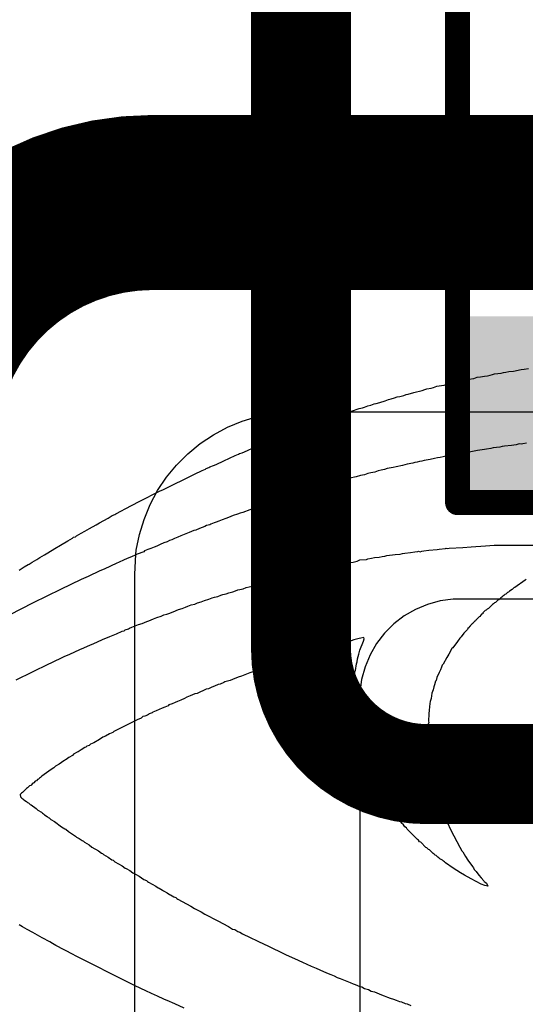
# Model space of a CAD drawing. Header units: inches. Extents: x 0 to 11.2, y -0.2 to 5.5.
# Tile 30 of 57: x 1.4 to 1.6, y 1.3 to 1.7. Entities that reach past the tile are written whole.
import ezdxf

# ---------------------------------------------------------------- set-up
doc = ezdxf.new("R2010")
doc.units = ezdxf.units.IN
doc.header["$MEASUREMENT"] = 0
for name, color, linetype in [('Bottom Layer', 5, 'Continuous'), ('Bottom Overlay', 54, 'Continuous'), ('Bottom Paste', 16, 'Continuous'), ('Bottom Solder', 6, 'Continuous'), ('Top Layer', 1, 'Continuous'), ('Top Overlay', 2, 'Continuous')]:
    doc.layers.add(name, color=color, linetype=linetype)

# ---------------------------------------------------------------- blocks, each defined once
blk = doc.blocks.new('RES_2512_B_28')
at = {"layer": 'Bottom Layer'}
for points in [[(-0.15945, 0.06693), (-0.09646, 0.06693), (-0.09646, -0.06693), (-0.15945, -0.06693)], [(0.09646, 0.06693), (0.15945, 0.06693), (0.15945, -0.06693), (0.09646, -0.06693)]]:
    blk.add_hatch(color=5, dxfattribs=at).paths.add_polyline_path(points)
at = {"layer": 'Bottom Paste'}
for points in [[(-0.15945, 0.06693), (-0.09646, 0.06693), (-0.09646, -0.06693), (-0.15945, -0.06693)], [(0.09646, 0.06693), (0.15945, 0.06693), (0.15945, -0.06693), (0.09646, -0.06693)]]:
    blk.add_hatch(color=16, dxfattribs=at).paths.add_polyline_path(points)
at = {"layer": 'Bottom Solder'}
for points in [[(-0.16345, 0.07093), (-0.09246, 0.07093), (-0.09246, -0.07093), (-0.16345, -0.07093)], [(0.09246, 0.07093), (0.16345, 0.07093), (0.16345, -0.07093), (0.09246, -0.07093)]]:
    blk.add_hatch(color=6, dxfattribs=at).paths.add_polyline_path(points)
at = {"layer": 'Bottom Overlay', "const_width": 0.01}
for points in [[(-0.167, 0.073), (-0.167, -0.073)], [(-0.167, 0.073), (0.16679, 0.073)], [(0.16679, 0.073), (0.16679, -0.073)], [(-0.167, -0.073), (0.16679, -0.073)]]:
    blk.add_lwpolyline(points, dxfattribs=at)
at = {"layer": 'Bottom Overlay', "const_width": 0.005}
for points in [[(-0.1695, 0.073, 1), (-0.1645, 0.073, 1)], [(-0.1695, 0.073, 1), (-0.1645, 0.073, 1)], [(0.16429, 0.073, 1), (0.16929, 0.073, 1)], [(0.16429, 0.073, 1), (0.16929, 0.073, 1)], [(-0.1695, -0.073, 1), (-0.1645, -0.073, 1)], [(-0.1695, -0.073, 1), (-0.1645, -0.073, 1)], [(0.16429, -0.073, 1), (0.16929, -0.073, 1)], [(0.16429, -0.073, 1), (0.16929, -0.073, 1)]]:
    blk.add_lwpolyline(points, format="xyb", close=True, dxfattribs=at)

msp = doc.modelspace()

# ---------------------------------------------------------------- linework, layer by layer
at = {"layer": 'Bottom Layer', "const_width": 0.04}
for points in [[(1.5065, 1.4402), (1.5065, 1.74854)], [(1.5567, 1.39), (1.66685, 1.39)]]:
    msp.add_lwpolyline(points, dxfattribs=at)
at = {"layer": 'Bottom Layer', "const_width": 0.02}
for points in [[(1.4965, 1.4402, 1), (1.5165, 1.4402, 1)], [(1.4965, 1.4402, 1), (1.5165, 1.4402, 1)], [(1.5467, 1.39, 1), (1.5667, 1.39, 1)], [(1.5467, 1.39, 1), (1.5667, 1.39, 1)]]:
    msp.add_lwpolyline(points, format="xyb", close=True, dxfattribs=at)
at = {"layer": 'Bottom Layer', "const_width": 0.04}
msp.add_lwpolyline([(1.5567, 1.39, -0.414214), (1.5065, 1.4402)], format="xyb", dxfattribs=at)
at = {"layer": 'Top Layer'}
for p, q in [((1.48295, 1.5311), (1.48905, 1.53295)), ((1.48905, 1.53295), (1.4953, 1.53419)), ((1.4953, 1.53419), (1.50163, 1.53482)), ((1.50163, 1.53482), (1.50482, 1.53482)), ((1.50482, 1.53482), (3.02, 1.53482)), ((1.47145, 1.52566), (1.47707, 1.52867)), ((1.47707, 1.52867), (1.48295, 1.5311)), ((1.46616, 1.52213), (1.47145, 1.52566)), ((1.46124, 1.51809), (1.46616, 1.52213)), ((1.45673, 1.51358), (1.46124, 1.51809)), ((1.45269, 1.50866), (1.45673, 1.51358)), ((1.44915, 1.50336), (1.45269, 1.50866)), ((1.44615, 1.49775), (1.44915, 1.50336)), ((1.44371, 1.49186), (1.44615, 1.49775)), ((1.44187, 1.48577), (1.44371, 1.49186)), ((1.44062, 1.47952), (1.44187, 1.48577)), ((1.44, 1.47), (1.44046, 1.47781)), ((1.44046, 1.47781), (1.44062, 1.47952)), ((1.44, 0.968), (1.44, 1.47)), ((1.55714, 1.45788), (1.55231, 1.45587)), ((1.5622, 1.45923), (1.55714, 1.45788)), ((1.56738, 1.45991), (1.5622, 1.45923)), ((1.57, 1.46), (1.56738, 1.45991)), ((3.1, 1.46), (1.57, 1.46)), ((1.54778, 1.45326), (1.54363, 1.45007)), ((1.55231, 1.45587), (1.54778, 1.45326)), ((1.54363, 1.45007), (1.53993, 1.44637)), ((1.53993, 1.44637), (1.53674, 1.44222)), ((1.53674, 1.44222), (1.53412, 1.43769)), ((1.53412, 1.43769), (1.53212, 1.43286)), ((1.53212, 1.43286), (1.53077, 1.4278)), ((1.53077, 1.4278), (1.53009, 1.42262)), ((1.53009, 1.42262), (1.53, 1.42)), ((1.53, 1.42), (1.53, 0.97077))]:
    msp.add_line(p, q, dxfattribs=at)
at = {"layer": 'Top Layer', "const_width": 0.07}
msp.add_lwpolyline([(1.35, 1.52139, -0.414214), (1.44717, 1.61855)], format="xyb", dxfattribs=at)
msp.add_lwpolyline([(1.44717, 1.61855), (2.89588, 1.61855)], dxfattribs=at)
at = {"layer": 'Top Layer', "const_width": 0.035}
msp.add_lwpolyline([(1.42967, 1.61855, 1), (1.46467, 1.61855, 1)], format="xyb", close=True, dxfattribs=at)
msp.add_lwpolyline([(1.42967, 1.61855, 1), (1.46467, 1.61855, 1)], format="xyb", close=True, dxfattribs=at)
at = {"layer": 'Top Overlay'}
for p, q in [((1.58963, 1.55094), (1.59149, 1.55114)), ((1.59149, 1.55114), (1.59459, 1.55176)), ((1.59459, 1.55176), (1.59583, 1.55197)), ((1.59583, 1.55197), (1.59748, 1.55218)), ((1.57031, 1.54711), (1.57113, 1.54732)), ((1.57113, 1.54732), (1.57258, 1.54753)), ((1.57258, 1.54753), (1.57361, 1.54794)), ((1.57361, 1.54794), (1.57568, 1.54815)), ((1.57568, 1.54815), (1.57702, 1.54866)), ((1.57702, 1.54866), (1.57826, 1.54887)), ((1.57826, 1.54887), (1.57992, 1.54908)), ((1.57992, 1.54908), (1.58116, 1.54928)), ((1.58116, 1.54928), (1.58219, 1.54949)), ((1.58219, 1.54949), (1.58312, 1.5498)), ((1.58312, 1.5498), (1.58395, 1.55001)), ((1.58395, 1.55001), (1.58653, 1.55032)), ((1.58653, 1.55032), (1.58756, 1.55052)), ((1.58756, 1.55052), (1.58839, 1.55073)), ((1.58839, 1.55073), (1.58963, 1.55094)), ((1.55171, 1.54257), (1.55501, 1.54339)), ((1.55501, 1.54339), (1.55605, 1.54381)), ((1.55605, 1.54381), (1.55687, 1.54401)), ((1.55687, 1.54401), (1.55863, 1.54432)), ((1.55863, 1.54432), (1.55946, 1.54453)), ((1.55946, 1.54453), (1.5608, 1.54505)), ((1.5608, 1.54505), (1.56276, 1.54536)), ((1.56276, 1.54536), (1.5638, 1.54556)), ((1.5638, 1.54556), (1.56555, 1.54608)), ((1.56555, 1.54608), (1.567, 1.54629)), ((1.567, 1.54629), (1.56803, 1.5467)), ((1.56803, 1.5467), (1.56969, 1.54691)), ((1.56969, 1.54691), (1.57031, 1.54711)), ((1.53807, 1.53864), (1.54013, 1.53926)), ((1.54013, 1.53926), (1.54148, 1.53978)), ((1.54148, 1.53978), (1.54261, 1.54009)), ((1.54261, 1.54009), (1.54396, 1.5404)), ((1.54396, 1.5404), (1.54499, 1.54081)), ((1.54499, 1.54081), (1.54602, 1.54102)), ((1.54602, 1.54102), (1.54768, 1.54143)), ((1.54768, 1.54143), (1.54861, 1.54174)), ((1.54861, 1.54174), (1.54943, 1.54195)), ((1.54943, 1.54195), (1.55171, 1.54257)), ((1.52588, 1.53492), (1.52753, 1.53533)), ((1.52753, 1.53533), (1.52898, 1.53595)), ((1.52898, 1.53595), (1.5298, 1.53616)), ((1.5298, 1.53616), (1.53115, 1.53647)), ((1.53115, 1.53647), (1.53197, 1.53668)), ((1.53197, 1.53668), (1.53331, 1.53719)), ((1.53331, 1.53719), (1.53445, 1.5375)), ((1.53445, 1.5375), (1.53579, 1.53802)), ((1.53579, 1.53802), (1.53662, 1.53823)), ((1.53662, 1.53823), (1.53807, 1.53864)), ((1.51513, 1.5312), (1.51596, 1.53141)), ((1.51596, 1.53141), (1.51792, 1.53213)), ((1.51792, 1.53213), (1.51906, 1.53244)), ((1.51906, 1.53244), (1.51988, 1.53265)), ((1.51988, 1.53265), (1.5203, 1.53306)), ((1.5203, 1.53306), (1.52164, 1.53337)), ((1.52164, 1.53337), (1.52278, 1.53389)), ((1.52278, 1.53389), (1.52443, 1.5343)), ((1.52443, 1.5343), (1.52588, 1.53492)), ((1.50459, 1.52727), (1.50542, 1.52748)), ((1.50542, 1.52748), (1.50686, 1.5281)), ((1.50686, 1.5281), (1.50955, 1.52913)), ((1.50955, 1.52913), (1.51038, 1.52934)), ((1.51038, 1.52934), (1.51224, 1.53017)), ((1.51224, 1.53017), (1.51337, 1.53048)), ((1.51337, 1.53048), (1.51513, 1.5312)), ((1.49405, 1.52314), (1.4955, 1.52376)), ((1.4955, 1.52376), (1.49653, 1.52417)), ((1.49653, 1.52417), (1.49922, 1.52521)), ((1.49922, 1.52521), (1.50004, 1.52541)), ((1.50004, 1.52541), (1.50108, 1.52603)), ((1.50108, 1.52603), (1.50273, 1.52645)), ((1.50273, 1.52645), (1.50314, 1.52665)), ((1.50314, 1.52665), (1.50459, 1.52727)), ((1.48516, 1.51942), (1.48744, 1.52045)), ((1.48744, 1.52045), (1.48826, 1.52066)), ((1.48826, 1.52066), (1.48868, 1.52107)), ((1.48868, 1.52107), (1.49002, 1.52138)), ((1.49002, 1.52138), (1.49136, 1.52211)), ((1.49136, 1.52211), (1.49405, 1.52314)), ((1.57992, 1.51973), (1.57713, 1.51942)), ((1.58074, 1.51994), (1.57992, 1.51973)), ((1.5825, 1.52025), (1.58074, 1.51994)), ((1.58333, 1.52045), (1.5825, 1.52025)), ((1.58612, 1.52076), (1.58333, 1.52045)), ((1.58694, 1.52097), (1.58612, 1.52076)), ((1.58798, 1.52118), (1.58694, 1.52097)), ((1.59066, 1.52138), (1.58798, 1.52118)), ((1.59263, 1.52169), (1.59066, 1.52138)), ((1.59345, 1.5219), (1.59263, 1.52169)), ((1.59407, 1.52211), (1.59345, 1.5219)), ((1.59469, 1.5219), (1.59407, 1.52211)), ((1.59531, 1.52211), (1.59469, 1.5219)), ((1.59676, 1.52231), (1.59531, 1.52211)), ((1.47566, 1.51529), (1.4802, 1.51735)), ((1.4802, 1.51735), (1.48155, 1.51787)), ((1.48155, 1.51787), (1.48186, 1.51818)), ((1.48186, 1.51818), (1.48299, 1.51849)), ((1.48299, 1.51849), (1.48516, 1.51942)), ((1.55822, 1.5158), (1.55574, 1.51539)), ((1.55987, 1.51622), (1.55822, 1.5158)), ((1.56111, 1.51642), (1.55987, 1.51622)), ((1.56214, 1.51663), (1.56111, 1.51642)), ((1.56338, 1.51684), (1.56214, 1.51663)), ((1.56504, 1.51725), (1.56338, 1.51684)), ((1.56752, 1.51766), (1.56504, 1.51725)), ((1.56855, 1.51787), (1.56752, 1.51766)), ((1.56938, 1.51808), (1.56855, 1.51787)), ((1.57206, 1.51849), (1.56938, 1.51808)), ((1.57372, 1.5187), (1.57206, 1.51849)), ((1.57713, 1.51942), (1.57372, 1.5187)), ((1.46698, 1.51136), (1.46832, 1.51188)), ((1.46832, 1.51188), (1.46863, 1.51219)), ((1.46863, 1.51219), (1.46966, 1.5126)), ((1.46966, 1.5126), (1.47008, 1.51281)), ((1.47008, 1.51281), (1.47152, 1.51343)), ((1.47152, 1.51343), (1.47256, 1.51384)), ((1.47256, 1.51384), (1.47566, 1.51529)), ((1.53993, 1.51177), (1.53858, 1.51146)), ((1.54096, 1.51219), (1.53993, 1.51177)), ((1.54261, 1.51239), (1.54096, 1.51219)), ((1.54344, 1.5126), (1.54261, 1.51239)), ((1.54458, 1.51291), (1.54344, 1.5126)), ((1.54716, 1.51343), (1.54458, 1.51291)), ((1.54799, 1.51363), (1.54716, 1.51343)), ((1.54892, 1.51394), (1.54799, 1.51363)), ((1.55119, 1.51436), (1.54892, 1.51394)), ((1.55202, 1.51456), (1.55119, 1.51436)), ((1.55305, 1.51477), (1.55202, 1.51456)), ((1.55388, 1.51498), (1.55305, 1.51477)), ((1.55491, 1.51518), (1.55388, 1.51498)), ((1.55574, 1.51539), (1.55491, 1.51518)), ((1.45127, 1.50372), (1.46388, 1.50991)), ((1.46388, 1.50991), (1.46698, 1.51136)), ((1.52608, 1.50826), (1.52474, 1.50774)), ((1.52856, 1.50888), (1.52608, 1.50826)), ((1.53032, 1.5094), (1.52856, 1.50888)), ((1.53187, 1.50971), (1.53032, 1.5094)), ((1.53321, 1.51022), (1.53187, 1.50971)), ((1.53445, 1.51043), (1.53321, 1.51022)), ((1.536, 1.51074), (1.53445, 1.51043)), ((1.53734, 1.51126), (1.536, 1.51074)), ((1.53858, 1.51146), (1.53734, 1.51126)), ((1.51131, 1.50403), (1.50996, 1.50351)), ((1.51244, 1.50433), (1.51131, 1.50403)), ((1.51327, 1.50454), (1.51244, 1.50433)), ((1.51441, 1.50485), (1.51327, 1.50454)), ((1.51575, 1.50537), (1.51441, 1.50485)), ((1.51782, 1.50599), (1.51575, 1.50537)), ((1.51895, 1.5063), (1.51782, 1.50599)), ((1.52061, 1.50671), (1.51895, 1.5063)), ((1.52164, 1.50692), (1.52061, 1.50671)), ((1.52267, 1.50733), (1.52164, 1.50692)), ((1.5235, 1.50754), (1.52267, 1.50733)), ((1.52474, 1.50774), (1.5235, 1.50754)), ((1.44176, 1.49896), (1.45024, 1.5033)), ((1.45024, 1.5033), (1.45127, 1.50372)), ((1.49953, 1.50031), (1.49839, 1.49979)), ((1.50087, 1.50062), (1.49953, 1.50031)), ((1.50263, 1.50134), (1.50087, 1.50062)), ((1.50397, 1.50165), (1.50263, 1.50134)), ((1.50542, 1.50227), (1.50397, 1.50165)), ((1.50624, 1.50248), (1.50542, 1.50227)), ((1.50717, 1.50279), (1.50624, 1.50248)), ((1.50883, 1.5032), (1.50717, 1.50279)), ((1.50996, 1.50351), (1.50883, 1.5032)), ((1.43474, 1.49524), (1.43619, 1.49607)), ((1.43619, 1.49607), (1.44176, 1.49896)), ((1.48806, 1.49648), (1.48599, 1.49566)), ((1.48888, 1.49669), (1.48806, 1.49648)), ((1.49033, 1.49731), (1.48888, 1.49669)), ((1.49157, 1.49752), (1.49033, 1.49731)), ((1.49426, 1.49855), (1.49157, 1.49752)), ((1.49508, 1.49876), (1.49426, 1.49855)), ((1.49601, 1.49907), (1.49508, 1.49876)), ((1.49705, 1.49948), (1.49601, 1.49907)), ((1.49839, 1.49979), (1.49705, 1.49948)), ((1.42585, 1.49049), (1.42937, 1.49235)), ((1.42937, 1.49235), (1.43102, 1.49338)), ((1.43102, 1.49338), (1.43205, 1.4938)), ((1.43205, 1.4938), (1.43247, 1.494)), ((1.43247, 1.494), (1.43474, 1.49524)), ((1.47638, 1.49225), (1.47504, 1.49173)), ((1.47752, 1.49256), (1.47638, 1.49225)), ((1.47938, 1.49338), (1.47752, 1.49256)), ((1.48113, 1.4939), (1.47938, 1.49338)), ((1.48217, 1.49431), (1.48113, 1.4939)), ((1.4833, 1.49462), (1.48217, 1.49431)), ((1.48599, 1.49566), (1.4833, 1.49462)), ((1.42007, 1.48718), (1.42193, 1.48822)), ((1.42193, 1.48822), (1.42461, 1.48966)), ((1.42461, 1.48966), (1.42585, 1.49049)), ((1.46594, 1.48822), (1.4645, 1.4876)), ((1.46801, 1.48904), (1.46594, 1.48822)), ((1.46873, 1.48935), (1.46801, 1.48904)), ((1.47008, 1.48966), (1.46873, 1.48935)), ((1.47039, 1.48997), (1.47008, 1.48966)), ((1.47173, 1.49049), (1.47039, 1.48997)), ((1.47256, 1.4907), (1.47173, 1.49049)), ((1.47359, 1.49111), (1.47256, 1.4907)), ((1.47504, 1.49173), (1.47359, 1.49111)), ((1.41325, 1.48326), (1.41511, 1.48429)), ((1.41511, 1.48429), (1.41552, 1.4847)), ((1.41552, 1.4847), (1.41635, 1.48491)), ((1.41635, 1.48491), (1.41676, 1.48532)), ((1.41676, 1.48532), (1.41862, 1.48636)), ((1.41862, 1.48636), (1.42007, 1.48718)), ((1.45592, 1.48419), (1.45478, 1.48367)), ((1.45726, 1.4847), (1.45592, 1.48419)), ((1.4584, 1.48522), (1.45726, 1.4847)), ((1.46047, 1.48605), (1.4584, 1.48522)), ((1.46181, 1.48656), (1.46047, 1.48605)), ((1.46367, 1.48739), (1.46181, 1.48656)), ((1.4645, 1.4876), (1.46367, 1.48739)), ((1.40808, 1.48016), (1.41035, 1.4816)), ((1.41035, 1.4816), (1.41325, 1.48326)), ((1.44641, 1.48026), (1.44528, 1.47974)), ((1.44776, 1.48078), (1.44641, 1.48026)), ((1.44879, 1.48119), (1.44776, 1.48078)), ((1.45024, 1.48181), (1.44879, 1.48119)), ((1.45158, 1.48253), (1.45024, 1.48181)), ((1.45292, 1.48284), (1.45158, 1.48253)), ((1.45396, 1.48346), (1.45292, 1.48284)), ((1.45478, 1.48367), (1.45396, 1.48346)), ((1.56431, 1.48016), (1.56452, 1.48036)), ((1.56452, 1.48036), (1.56514, 1.48016)), ((1.56514, 1.48016), (1.56576, 1.48036)), ((1.56576, 1.48036), (1.57124, 1.48067)), ((1.57124, 1.48067), (1.57454, 1.48088)), ((1.57454, 1.48088), (1.58033, 1.48129)), ((1.58033, 1.48129), (1.58384, 1.4815)), ((1.58384, 1.4815), (1.60895, 1.4816)), ((1.40085, 1.47582), (1.40209, 1.47664)), ((1.40209, 1.47664), (1.40395, 1.47768)), ((1.40395, 1.47768), (1.40519, 1.4785)), ((1.40519, 1.4785), (1.40808, 1.48016)), ((1.43763, 1.47644), (1.43577, 1.47561)), ((1.43805, 1.47664), (1.43763, 1.47644)), ((1.43991, 1.47747), (1.43805, 1.47664)), ((1.44094, 1.47788), (1.43991, 1.47747)), ((1.44362, 1.47892), (1.44094, 1.47788)), ((1.44393, 1.47923), (1.44362, 1.47892)), ((1.44528, 1.47974), (1.44393, 1.47923)), ((1.53331, 1.47602), (1.53466, 1.47633)), ((1.53466, 1.47633), (1.5359, 1.47654)), ((1.5359, 1.47654), (1.53776, 1.47675)), ((1.53776, 1.47675), (1.539, 1.47695)), ((1.539, 1.47695), (1.54003, 1.47716)), ((1.54003, 1.47716), (1.54086, 1.47737)), ((1.54086, 1.47737), (1.54416, 1.47778)), ((1.54416, 1.47778), (1.54623, 1.47799)), ((1.54623, 1.47799), (1.54706, 1.47819)), ((1.54706, 1.47819), (1.54809, 1.4784)), ((1.54809, 1.4784), (1.55036, 1.47861)), ((1.55036, 1.47861), (1.55202, 1.47881)), ((1.55202, 1.47881), (1.55326, 1.47902)), ((1.55326, 1.47902), (1.55357, 1.47912)), ((1.55357, 1.47912), (1.55419, 1.47892)), ((1.55419, 1.47892), (1.55481, 1.47912)), ((1.55481, 1.47912), (1.55563, 1.47933)), ((1.55563, 1.47933), (1.5577, 1.47954)), ((1.5577, 1.47954), (1.56101, 1.47974)), ((1.56101, 1.47974), (1.56183, 1.47995)), ((1.56183, 1.47995), (1.56431, 1.48016)), ((1.39382, 1.47148), (1.39578, 1.47282)), ((1.39578, 1.47282), (1.39733, 1.47375)), ((1.39733, 1.47375), (1.39775, 1.47396)), ((1.39775, 1.47396), (1.39899, 1.47478)), ((1.39899, 1.47478), (1.40085, 1.47582)), ((1.43288, 1.47437), (1.42771, 1.47189)), ((1.4335, 1.47458), (1.43288, 1.47437)), ((1.43577, 1.47561), (1.4335, 1.47458)), ((1.5142, 1.4722), (1.51534, 1.47251)), ((1.51534, 1.47251), (1.51616, 1.47272)), ((1.51616, 1.47272), (1.51833, 1.47303)), ((1.51833, 1.47303), (1.51937, 1.47344)), ((1.51937, 1.47344), (1.52061, 1.47365)), ((1.52061, 1.47365), (1.52247, 1.47385)), ((1.52247, 1.47385), (1.5235, 1.47427)), ((1.5235, 1.47427), (1.52453, 1.47447)), ((1.52453, 1.47447), (1.52732, 1.47478)), ((1.52732, 1.47478), (1.52898, 1.4752)), ((1.52898, 1.4752), (1.53001, 1.47561)), ((1.53001, 1.47561), (1.53269, 1.47582)), ((1.53269, 1.47582), (1.53331, 1.47602)), ((1.42131, 1.469), (1.41862, 1.46776)), ((1.42606, 1.47127), (1.42131, 1.469)), ((1.42771, 1.47189), (1.42606, 1.47127)), ((1.49767, 1.46807), (1.49901, 1.46858)), ((1.49901, 1.46858), (1.49984, 1.46879)), ((1.49984, 1.46879), (1.50108, 1.469)), ((1.50108, 1.469), (1.50211, 1.46941)), ((1.50211, 1.46941), (1.50335, 1.46962)), ((1.50335, 1.46962), (1.50397, 1.46982)), ((1.50397, 1.46982), (1.50521, 1.47003)), ((1.50521, 1.47003), (1.50624, 1.47044)), ((1.50624, 1.47044), (1.50779, 1.47075)), ((1.50779, 1.47075), (1.50903, 1.47096)), ((1.50903, 1.47096), (1.50986, 1.47117)), ((1.50986, 1.47117), (1.51079, 1.47148)), ((1.51079, 1.47148), (1.51162, 1.47168)), ((1.51162, 1.47168), (1.5142, 1.4722)), ((1.41862, 1.46776), (1.41035, 1.46383)), ((1.48341, 1.46414), (1.48454, 1.46466)), ((1.48454, 1.46466), (1.48692, 1.46517)), ((1.48692, 1.46517), (1.48795, 1.46559)), ((1.48795, 1.46559), (1.48878, 1.46579)), ((1.48878, 1.46579), (1.48992, 1.4661)), ((1.48992, 1.4661), (1.49074, 1.46631)), ((1.49074, 1.46631), (1.49178, 1.46672)), ((1.49178, 1.46672), (1.49353, 1.46703)), ((1.49353, 1.46703), (1.49457, 1.46745)), ((1.49457, 1.46745), (1.4956, 1.46765)), ((1.4956, 1.46765), (1.49643, 1.46786)), ((1.49643, 1.46786), (1.49767, 1.46807)), ((1.59201, 1.46466), (1.59159, 1.46445)), ((1.59614, 1.46755), (1.59201, 1.46466)), ((1.59655, 1.46776), (1.59614, 1.46755)), ((1.41035, 1.46383), (1.3994, 1.45846)), ((1.47101, 1.46042), (1.47194, 1.46073)), ((1.47194, 1.46073), (1.47328, 1.46104)), ((1.47328, 1.46104), (1.47442, 1.46156)), ((1.47442, 1.46156), (1.47524, 1.46176)), ((1.47524, 1.46176), (1.47659, 1.46207)), ((1.47659, 1.46207), (1.47762, 1.46249)), ((1.47762, 1.46249), (1.47927, 1.4629)), ((1.47927, 1.4629), (1.48031, 1.46331)), ((1.48031, 1.46331), (1.48124, 1.46362)), ((1.48124, 1.46362), (1.48206, 1.46383)), ((1.48206, 1.46383), (1.48341, 1.46414)), ((1.58643, 1.46052), (1.5856, 1.4597)), ((1.58684, 1.46073), (1.58643, 1.46052)), ((1.58725, 1.46114), (1.58684, 1.46073)), ((1.58767, 1.46135), (1.58725, 1.46114)), ((1.58808, 1.46176), (1.58767, 1.46135)), ((1.58849, 1.46197), (1.58808, 1.46176)), ((1.58911, 1.46259), (1.58849, 1.46197)), ((1.58953, 1.4628), (1.58911, 1.46259)), ((1.58994, 1.46321), (1.58953, 1.4628)), ((1.59097, 1.46383), (1.58994, 1.46321)), ((1.59159, 1.46445), (1.59097, 1.46383)), ((1.3994, 1.45846), (1.38142, 1.44936)), ((1.45892, 1.45618), (1.46026, 1.4567)), ((1.46026, 1.4567), (1.46129, 1.45711)), ((1.46129, 1.45711), (1.46264, 1.45763)), ((1.46264, 1.45763), (1.46398, 1.45794)), ((1.46398, 1.45794), (1.46512, 1.45846)), ((1.46512, 1.45846), (1.46656, 1.45887)), ((1.46656, 1.45887), (1.46791, 1.45939)), ((1.46791, 1.45939), (1.46966, 1.4599)), ((1.46966, 1.4599), (1.47101, 1.46042)), ((1.58312, 1.45784), (1.58147, 1.45618)), ((1.58353, 1.45804), (1.58312, 1.45784)), ((1.58395, 1.45846), (1.58353, 1.45804)), ((1.58436, 1.45866), (1.58395, 1.45846)), ((1.58519, 1.45949), (1.58436, 1.45866)), ((1.5856, 1.4597), (1.58519, 1.45949)), ((1.44889, 1.45257), (1.45055, 1.45319)), ((1.45055, 1.45319), (1.45168, 1.4537)), ((1.45168, 1.4537), (1.45282, 1.45401)), ((1.45282, 1.45401), (1.45365, 1.45422)), ((1.45365, 1.45422), (1.4554, 1.45494)), ((1.4554, 1.45494), (1.45747, 1.45577)), ((1.45747, 1.45577), (1.45892, 1.45618)), ((1.57775, 1.45288), (1.5764, 1.45153)), ((1.57816, 1.45308), (1.57775, 1.45288)), ((1.57826, 1.45339), (1.57816, 1.45308)), ((1.57878, 1.45391), (1.57826, 1.45339)), ((1.57919, 1.45412), (1.57878, 1.45391)), ((1.5793, 1.45443), (1.57919, 1.45412)), ((1.58023, 1.45536), (1.5793, 1.45443)), ((1.58064, 1.45556), (1.58023, 1.45536)), ((1.58105, 1.45598), (1.58064, 1.45556)), ((1.58147, 1.45618), (1.58105, 1.45598)), ((1.43784, 1.44833), (1.43887, 1.44874)), ((1.43887, 1.44874), (1.44156, 1.44978)), ((1.44156, 1.44978), (1.44301, 1.45019)), ((1.44301, 1.45019), (1.44486, 1.45102)), ((1.44486, 1.45102), (1.44569, 1.45122)), ((1.44569, 1.45122), (1.44755, 1.45205)), ((1.44755, 1.45205), (1.44889, 1.45257)), ((1.57392, 1.44905), (1.57372, 1.44864)), ((1.57423, 1.44916), (1.57392, 1.44905)), ((1.57434, 1.44947), (1.57423, 1.44916)), ((1.57485, 1.44998), (1.57434, 1.44947)), ((1.57527, 1.45019), (1.57485, 1.44998)), ((1.57537, 1.4505), (1.57527, 1.45019)), ((1.57589, 1.45102), (1.57537, 1.4505)), ((1.5763, 1.45122), (1.57589, 1.45102)), ((1.5764, 1.45153), (1.5763, 1.45122)), ((1.42709, 1.44378), (1.42999, 1.44502)), ((1.42999, 1.44502), (1.43267, 1.44606)), ((1.43267, 1.44606), (1.43495, 1.44709)), ((1.43495, 1.44709), (1.43577, 1.4473)), ((1.43577, 1.4473), (1.43619, 1.44771)), ((1.43619, 1.44771), (1.43753, 1.44802)), ((1.43753, 1.44802), (1.43784, 1.44833)), ((1.57062, 1.44492), (1.57, 1.4443)), ((1.57082, 1.44533), (1.57062, 1.44492)), ((1.57144, 1.44595), (1.57082, 1.44533)), ((1.57165, 1.44637), (1.57144, 1.44595)), ((1.5731, 1.44781), (1.57165, 1.44637)), ((1.5733, 1.44823), (1.5731, 1.44781)), ((1.57372, 1.44864), (1.5733, 1.44823)), ((1.41965, 1.44048), (1.42234, 1.44172)), ((1.42234, 1.44172), (1.42337, 1.44213)), ((1.42337, 1.44213), (1.42709, 1.44378)), ((1.51813, 1.44099), (1.5173, 1.44079)), ((1.51916, 1.4412), (1.51813, 1.44099)), ((1.51999, 1.44141), (1.51916, 1.4412)), ((1.52164, 1.44203), (1.51999, 1.44141)), ((1.52247, 1.44223), (1.52164, 1.44203)), ((1.52371, 1.44244), (1.52247, 1.44223)), ((1.52536, 1.44306), (1.52371, 1.44244)), ((1.5266, 1.44327), (1.52536, 1.44306)), ((1.52763, 1.44368), (1.5266, 1.44327)), ((1.52867, 1.44389), (1.52763, 1.44368)), ((1.5298, 1.4442), (1.52867, 1.44389)), ((1.53042, 1.4444), (1.5298, 1.4442)), ((1.53011, 1.43955), (1.53063, 1.44089)), ((1.53166, 1.44461), (1.53042, 1.4444)), ((1.53063, 1.44089), (1.53094, 1.44182)), ((1.53094, 1.44182), (1.53146, 1.44316)), ((1.53146, 1.44316), (1.53177, 1.44409)), ((1.53177, 1.44409), (1.53166, 1.44461)), ((1.56917, 1.44306), (1.56721, 1.44048)), ((1.56938, 1.44347), (1.56917, 1.44306)), ((1.56979, 1.44389), (1.56938, 1.44347)), ((1.57, 1.4443), (1.56979, 1.44389)), ((1.40663, 1.43448), (1.4118, 1.43696)), ((1.4118, 1.43696), (1.41407, 1.438)), ((1.41407, 1.438), (1.418, 1.43986)), ((1.418, 1.43986), (1.41965, 1.44048)), ((1.50604, 1.43717), (1.50397, 1.43655)), ((1.50717, 1.43748), (1.50604, 1.43717)), ((1.50852, 1.438), (1.50717, 1.43748)), ((1.50934, 1.4382), (1.50852, 1.438)), ((1.51069, 1.43872), (1.50934, 1.4382)), ((1.51182, 1.43903), (1.51069, 1.43872)), ((1.51327, 1.43965), (1.51182, 1.43903)), ((1.51451, 1.43986), (1.51327, 1.43965)), ((1.51616, 1.44027), (1.51451, 1.43986)), ((1.5173, 1.44079), (1.51616, 1.44027)), ((1.52918, 1.43614), (1.52939, 1.43696)), ((1.52939, 1.43696), (1.5297, 1.43789)), ((1.5297, 1.43789), (1.53011, 1.43955)), ((1.56566, 1.43789), (1.56483, 1.43665)), ((1.5669, 1.44017), (1.56566, 1.43789)), ((1.56721, 1.44048), (1.5669, 1.44017)), ((1.39258, 1.42766), (1.4056, 1.43407)), ((1.4056, 1.43407), (1.40663, 1.43448)), ((1.49364, 1.43304), (1.49229, 1.43252)), ((1.4955, 1.43386), (1.49364, 1.43304)), ((1.49632, 1.43407), (1.4955, 1.43386)), ((1.49746, 1.43438), (1.49632, 1.43407)), ((1.49849, 1.43479), (1.49746, 1.43438)), ((1.49963, 1.4351), (1.49849, 1.43479)), ((1.50097, 1.43562), (1.49963, 1.4351)), ((1.50211, 1.43593), (1.50097, 1.43562)), ((1.50294, 1.43614), (1.50211, 1.43593)), ((1.50397, 1.43655), (1.50294, 1.43614)), ((1.52825, 1.43149), (1.52877, 1.43407)), ((1.52877, 1.43407), (1.52898, 1.4349)), ((1.52898, 1.4349), (1.52918, 1.43614)), ((1.56297, 1.43355), (1.56276, 1.43273)), ((1.56338, 1.43397), (1.56297, 1.43355)), ((1.56483, 1.43665), (1.56338, 1.43397)), ((1.48268, 1.42911), (1.48134, 1.4288)), ((1.48403, 1.42963), (1.48268, 1.42911)), ((1.48609, 1.43045), (1.48403, 1.42963)), ((1.48806, 1.43118), (1.48609, 1.43045)), ((1.48919, 1.43149), (1.48806, 1.43118)), ((1.49116, 1.43221), (1.48919, 1.43149)), ((1.49229, 1.43252), (1.49116, 1.43221)), ((1.52784, 1.42839), (1.52805, 1.43087)), ((1.52805, 1.43087), (1.52825, 1.43149)), ((1.56173, 1.43066), (1.5609, 1.42859)), ((1.56235, 1.43169), (1.56173, 1.43066)), ((1.56276, 1.43273), (1.56235, 1.43169)), ((1.47194, 1.42518), (1.4709, 1.42477)), ((1.47338, 1.4258), (1.47194, 1.42518)), ((1.47421, 1.42601), (1.47338, 1.4258)), ((1.47566, 1.42663), (1.47421, 1.42601)), ((1.47607, 1.42684), (1.47566, 1.42663)), ((1.47814, 1.42746), (1.47607, 1.42684)), ((1.47917, 1.42787), (1.47814, 1.42746)), ((1.48134, 1.4288), (1.47917, 1.42787)), ((1.52722, 1.42343), (1.52743, 1.42694)), ((1.52743, 1.42694), (1.52763, 1.42756)), ((1.52763, 1.42756), (1.52784, 1.42839)), ((1.55987, 1.4257), (1.55966, 1.42487)), ((1.56028, 1.42715), (1.55987, 1.4257)), ((1.56059, 1.42746), (1.56028, 1.42715)), ((1.5609, 1.42859), (1.56059, 1.42746)), ((1.46222, 1.42126), (1.46088, 1.42074)), ((1.46408, 1.42208), (1.46222, 1.42126)), ((1.46491, 1.42229), (1.46408, 1.42208)), ((1.46863, 1.42394), (1.46491, 1.42229)), ((1.46946, 1.42415), (1.46863, 1.42394)), ((1.4709, 1.42477), (1.46946, 1.42415)), ((1.52701, 1.42281), (1.52722, 1.42343)), ((1.52712, 1.41258), (1.52701, 1.42281)), ((1.55884, 1.42239), (1.55853, 1.42022)), ((1.55935, 1.42374), (1.55884, 1.42239)), ((1.55966, 1.42487), (1.55935, 1.42374)), ((1.45334, 1.41733), (1.45199, 1.41681)), ((1.45365, 1.41764), (1.45334, 1.41733)), ((1.45499, 1.41816), (1.45365, 1.41764)), ((1.45613, 1.41867), (1.45499, 1.41816)), ((1.45716, 1.41909), (1.45613, 1.41867)), ((1.4585, 1.4196), (1.45716, 1.41909)), ((1.45995, 1.42022), (1.4585, 1.4196)), ((1.46088, 1.42074), (1.45995, 1.42022)), ((1.55801, 1.41826), (1.5578, 1.41558)), ((1.55822, 1.41909), (1.55801, 1.41826)), ((1.55853, 1.42022), (1.55822, 1.41909)), ((1.44507, 1.41361), (1.44404, 1.4132)), ((1.44548, 1.41382), (1.44507, 1.41361)), ((1.44579, 1.41413), (1.44548, 1.41382)), ((1.44693, 1.41444), (1.44579, 1.41413)), ((1.44724, 1.41475), (1.44693, 1.41444)), ((1.44858, 1.41526), (1.44724, 1.41475)), ((1.44972, 1.41578), (1.44858, 1.41526)), ((1.45096, 1.4164), (1.44972, 1.41578)), ((1.45199, 1.41681), (1.45096, 1.4164)), ((1.5576, 1.41413), (1.55749, 1.41113)), ((1.5578, 1.41558), (1.5576, 1.41413)), ((1.44094, 1.41175), (1.43164, 1.407)), ((1.44259, 1.41237), (1.44094, 1.41175)), ((1.44321, 1.41299), (1.44259, 1.41237)), ((1.44404, 1.4132), (1.44321, 1.41299)), ((1.52732, 1.40927), (1.52712, 1.41258)), ((1.5576, 1.41062), (1.55739, 1.41)), ((1.55739, 1.41), (1.5576, 1.40938)), ((1.55749, 1.41113), (1.5576, 1.41062)), ((1.5576, 1.40938), (1.5578, 1.40111)), ((1.42988, 1.40607), (1.42833, 1.40514)), ((1.43123, 1.40659), (1.42988, 1.40607)), ((1.43164, 1.407), (1.43123, 1.40659)), ((1.52763, 1.40793), (1.52732, 1.40927)), ((1.52784, 1.40731), (1.52763, 1.40793)), ((1.52805, 1.40483), (1.52784, 1.40731)), ((1.42224, 1.40194), (1.42172, 1.40142)), ((1.42358, 1.40245), (1.42224, 1.40194)), ((1.42585, 1.4039), (1.42358, 1.40245)), ((1.4273, 1.40473), (1.42585, 1.4039)), ((1.42833, 1.40514), (1.4273, 1.40473)), ((1.52825, 1.404), (1.52805, 1.40483)), ((1.52856, 1.40307), (1.52825, 1.404)), ((1.52887, 1.40194), (1.52856, 1.40307)), ((1.52908, 1.40049), (1.52887, 1.40194)), ((1.41552, 1.39791), (1.41511, 1.39749)), ((1.41697, 1.39873), (1.41552, 1.39791)), ((1.41738, 1.39894), (1.41697, 1.39873)), ((1.41862, 1.39977), (1.41738, 1.39894)), ((1.42007, 1.40059), (1.41862, 1.39977)), ((1.42048, 1.4008), (1.42007, 1.40059)), ((1.42089, 1.40121), (1.42048, 1.4008)), ((1.42172, 1.40142), (1.42089, 1.40121)), ((1.52949, 1.39946), (1.52908, 1.40049)), ((1.5297, 1.39863), (1.52949, 1.39946)), ((1.53001, 1.39749), (1.5297, 1.39863)), ((1.5578, 1.40111), (1.55801, 1.40049)), ((1.55801, 1.40049), (1.55822, 1.39698)), ((1.40973, 1.39398), (1.40829, 1.39315)), ((1.41077, 1.3946), (1.40973, 1.39398)), ((1.41118, 1.39501), (1.41077, 1.3946)), ((1.41294, 1.39615), (1.41118, 1.39501)), ((1.41304, 1.39625), (1.41294, 1.39615)), ((1.41366, 1.39667), (1.41304, 1.39625)), ((1.41511, 1.39749), (1.41366, 1.39667)), ((1.53042, 1.39646), (1.53001, 1.39749)), ((1.53094, 1.39512), (1.53042, 1.39646)), ((1.53114, 1.39429), (1.53094, 1.39512)), ((1.53197, 1.39243), (1.53114, 1.39429)), ((1.55822, 1.39698), (1.55842, 1.39636)), ((1.55842, 1.39636), (1.55863, 1.39429)), ((1.55863, 1.39429), (1.55884, 1.39346)), ((1.40477, 1.39047), (1.40281, 1.38912)), ((1.40663, 1.39191), (1.40477, 1.39047)), ((1.40767, 1.39253), (1.40663, 1.39191)), ((1.40829, 1.39315), (1.40767, 1.39253)), ((1.53259, 1.39098), (1.53197, 1.39243)), ((1.5328, 1.39057), (1.53259, 1.39098)), ((1.53321, 1.38954), (1.5328, 1.39057)), ((1.55884, 1.39346), (1.55904, 1.3914)), ((1.55904, 1.3914), (1.55946, 1.39036)), ((1.55946, 1.39036), (1.55987, 1.38685)), ((1.39919, 1.38633), (1.39837, 1.38551)), ((1.39961, 1.38654), (1.39919, 1.38633)), ((1.40023, 1.38716), (1.39961, 1.38654)), ((1.40064, 1.38737), (1.40023, 1.38716)), ((1.40105, 1.38778), (1.40064, 1.38737)), ((1.40147, 1.38799), (1.40105, 1.38778)), ((1.40188, 1.3884), (1.40147, 1.38799)), ((1.40229, 1.38861), (1.40188, 1.3884)), ((1.40281, 1.38912), (1.40229, 1.38861)), ((1.53352, 1.38923), (1.53321, 1.38954)), ((1.53404, 1.38788), (1.53352, 1.38923)), ((1.53507, 1.38623), (1.53404, 1.38788)), ((1.5361, 1.38437), (1.53507, 1.38623)), ((1.55987, 1.38685), (1.56049, 1.3854)), ((1.39465, 1.38241), (1.39413, 1.38189)), ((1.39413, 1.38189), (1.39434, 1.38086)), ((1.39506, 1.38261), (1.39465, 1.38241)), ((1.39671, 1.38427), (1.39506, 1.38261)), ((1.39713, 1.38447), (1.39671, 1.38427)), ((1.39795, 1.3853), (1.39713, 1.38447)), ((1.39837, 1.38551), (1.39795, 1.3853)), ((1.53693, 1.38313), (1.5361, 1.38437)), ((1.53714, 1.38272), (1.53693, 1.38313)), ((1.53776, 1.3821), (1.53714, 1.38272)), ((1.53796, 1.38168), (1.53776, 1.3821)), ((1.56049, 1.3854), (1.5607, 1.38375)), ((1.5607, 1.38375), (1.5609, 1.38313)), ((1.5609, 1.38313), (1.56111, 1.3823)), ((1.56111, 1.3823), (1.56152, 1.38127)), ((1.39434, 1.38086), (1.39485, 1.38034)), ((1.39485, 1.38034), (1.39527, 1.38013)), ((1.39527, 1.38013), (1.39568, 1.37972)), ((1.39568, 1.37972), (1.39671, 1.3791)), ((1.39671, 1.3791), (1.39713, 1.37869)), ((1.39713, 1.37869), (1.39754, 1.37848)), ((1.39754, 1.37848), (1.39816, 1.37786)), ((1.39816, 1.37786), (1.39857, 1.37765)), ((1.53982, 1.379), (1.53796, 1.38168)), ((1.54003, 1.37858), (1.53982, 1.379)), ((1.54065, 1.37796), (1.54003, 1.37858)), ((1.54086, 1.37755), (1.54065, 1.37796)), ((1.56152, 1.38127), (1.56173, 1.37982)), ((1.56173, 1.37982), (1.56256, 1.37776)), ((1.39857, 1.37765), (1.40054, 1.37631)), ((1.40054, 1.37631), (1.40126, 1.37559)), ((1.40126, 1.37559), (1.40271, 1.37476)), ((1.40271, 1.37476), (1.40312, 1.37435)), ((1.40312, 1.37435), (1.40353, 1.37414)), ((1.40353, 1.37414), (1.40395, 1.37373)), ((1.54148, 1.37693), (1.54086, 1.37755)), ((1.54168, 1.37652), (1.54148, 1.37693)), ((1.5421, 1.3761), (1.54168, 1.37652)), ((1.5423, 1.37569), (1.5421, 1.3761)), ((1.54303, 1.37497), (1.5423, 1.37569)), ((1.54396, 1.37383), (1.54303, 1.37497)), ((1.56256, 1.37776), (1.56287, 1.37662)), ((1.56287, 1.37662), (1.56328, 1.37559)), ((1.56328, 1.37559), (1.564, 1.37321)), ((1.40395, 1.37373), (1.40498, 1.37311)), ((1.40498, 1.37311), (1.40539, 1.37269)), ((1.40539, 1.37269), (1.40581, 1.37249)), ((1.40581, 1.37249), (1.40643, 1.37187)), ((1.40643, 1.37187), (1.40787, 1.37104)), ((1.40787, 1.37104), (1.41077, 1.36897)), ((1.54416, 1.37342), (1.54396, 1.37383)), ((1.54458, 1.373), (1.54416, 1.37342)), ((1.54478, 1.37259), (1.54458, 1.373)), ((1.54644, 1.37094), (1.54478, 1.37259)), ((1.54664, 1.37052), (1.54644, 1.37094)), ((1.54747, 1.3697), (1.54664, 1.37052)), ((1.564, 1.37321), (1.56421, 1.3728)), ((1.56421, 1.3728), (1.56483, 1.37135)), ((1.56483, 1.37135), (1.56504, 1.37073)), ((1.56504, 1.37073), (1.56648, 1.36763)), ((1.41077, 1.36897), (1.41201, 1.36815)), ((1.41201, 1.36815), (1.41242, 1.36794)), ((1.41242, 1.36794), (1.41356, 1.36701)), ((1.41356, 1.36701), (1.41469, 1.36629)), ((1.41469, 1.36629), (1.41593, 1.36546)), ((1.54799, 1.36897), (1.54747, 1.3697)), ((1.54871, 1.36846), (1.54799, 1.36897)), ((1.54892, 1.36804), (1.54871, 1.36846)), ((1.55315, 1.36381), (1.54892, 1.36804)), ((1.56648, 1.36763), (1.57, 1.36081)), ((1.41593, 1.36546), (1.41635, 1.36525)), ((1.41635, 1.36525), (1.41676, 1.36484)), ((1.41676, 1.36484), (1.41779, 1.36422)), ((1.41779, 1.36422), (1.41903, 1.36339)), ((1.41903, 1.36339), (1.41945, 1.36319)), ((1.41945, 1.36319), (1.41986, 1.36277)), ((1.41986, 1.36277), (1.42172, 1.36174)), ((1.55357, 1.3636), (1.55315, 1.36381)), ((1.55398, 1.36298), (1.55357, 1.3636)), ((1.55439, 1.36277), (1.55398, 1.36298)), ((1.55646, 1.36071), (1.55439, 1.36277)), ((1.42172, 1.36174), (1.42286, 1.36081)), ((1.42286, 1.36081), (1.42544, 1.35926)), ((1.42544, 1.35926), (1.42668, 1.35843)), ((1.42668, 1.35843), (1.42709, 1.35823)), ((1.42709, 1.35823), (1.42751, 1.35781)), ((1.55687, 1.3605), (1.55646, 1.36071)), ((1.55749, 1.35988), (1.55687, 1.3605)), ((1.55791, 1.35967), (1.55749, 1.35988)), ((1.55935, 1.35823), (1.55791, 1.35967)), ((1.55977, 1.35802), (1.55935, 1.35823)), ((1.57, 1.36081), (1.57082, 1.35936)), ((1.57082, 1.35936), (1.57124, 1.35895)), ((1.57124, 1.35895), (1.57227, 1.35709)), ((1.42751, 1.35781), (1.42937, 1.35678)), ((1.42937, 1.35678), (1.43081, 1.35575)), ((1.43081, 1.35575), (1.43143, 1.35554)), ((1.43143, 1.35554), (1.43205, 1.35492)), ((1.43205, 1.35492), (1.43495, 1.35327)), ((1.56018, 1.35761), (1.55977, 1.35802)), ((1.56059, 1.3574), (1.56018, 1.35761)), ((1.56121, 1.35678), (1.56059, 1.3574)), ((1.56163, 1.35657), (1.56121, 1.35678)), ((1.56204, 1.35616), (1.56163, 1.35657)), ((1.56307, 1.35554), (1.56204, 1.35616)), ((1.56349, 1.35513), (1.56307, 1.35554)), ((1.5639, 1.35492), (1.56349, 1.35513)), ((1.56431, 1.35451), (1.5639, 1.35492)), ((1.56741, 1.35244), (1.56431, 1.35451)), ((1.57227, 1.35709), (1.5733, 1.35564)), ((1.5733, 1.35564), (1.57506, 1.35306)), ((1.43495, 1.35327), (1.43619, 1.35244)), ((1.43619, 1.35244), (1.4366, 1.35223)), ((1.4366, 1.35223), (1.43805, 1.35141)), ((1.43805, 1.35141), (1.43929, 1.35058)), ((1.43929, 1.35058), (1.44032, 1.34996)), ((1.56886, 1.35141), (1.56741, 1.35244)), ((1.57031, 1.35058), (1.56886, 1.35141)), ((1.57196, 1.34955), (1.57031, 1.35058)), ((1.57506, 1.35306), (1.57558, 1.35254)), ((1.57558, 1.35254), (1.57578, 1.35192)), ((1.57578, 1.35192), (1.57661, 1.3511)), ((1.57661, 1.3511), (1.57682, 1.35068)), ((1.57682, 1.35068), (1.57744, 1.35006)), ((1.44032, 1.34996), (1.44176, 1.34913)), ((1.44176, 1.34913), (1.44362, 1.34789)), ((1.44362, 1.34789), (1.44466, 1.34748)), ((1.44466, 1.34748), (1.44507, 1.34707)), ((1.44507, 1.34707), (1.44548, 1.34686)), ((1.44548, 1.34686), (1.44838, 1.34521)), ((1.57465, 1.3481), (1.57196, 1.34955)), ((1.57857, 1.34603), (1.57465, 1.3481)), ((1.57744, 1.35006), (1.57764, 1.34965)), ((1.57764, 1.34965), (1.57857, 1.34851)), ((1.57857, 1.34851), (1.57971, 1.34738)), ((1.57971, 1.34738), (1.57981, 1.34707)), ((1.57981, 1.34707), (1.58023, 1.34686)), ((1.58023, 1.34686), (1.58074, 1.34634)), ((1.44838, 1.34521), (1.44941, 1.34459)), ((1.44941, 1.34459), (1.44982, 1.34438)), ((1.44982, 1.34438), (1.45106, 1.34355)), ((1.45106, 1.34355), (1.45148, 1.34335)), ((1.45148, 1.34335), (1.45292, 1.34252)), ((1.45292, 1.34252), (1.45396, 1.3419)), ((1.58002, 1.34541), (1.57857, 1.34603)), ((1.58126, 1.34521), (1.58002, 1.34541)), ((1.58074, 1.34634), (1.58126, 1.34521)), ((1.45396, 1.3419), (1.45437, 1.34169)), ((1.45437, 1.34169), (1.45561, 1.34087)), ((1.45561, 1.34087), (1.45644, 1.34066)), ((1.45644, 1.34066), (1.45685, 1.34025)), ((1.45685, 1.34025), (1.45726, 1.34004)), ((1.45726, 1.34004), (1.45892, 1.33901)), ((1.45892, 1.33901), (1.46243, 1.33715)), ((1.46243, 1.33715), (1.46388, 1.33632)), ((1.46388, 1.33632), (1.46656, 1.33487)), ((1.46656, 1.33487), (1.46801, 1.33405)), ((1.46801, 1.33405), (1.47318, 1.33136)), ((1.47318, 1.33136), (1.47752, 1.32909)), ((1.39506, 1.32888), (1.39382, 1.32971)), ((1.39692, 1.32785), (1.39506, 1.32888)), ((1.39919, 1.32661), (1.39692, 1.32785)), ((1.47752, 1.32909), (1.47917, 1.32805)), ((1.47917, 1.32805), (1.48, 1.32785)), ((1.48, 1.32785), (1.48124, 1.32702)), ((1.48124, 1.32702), (1.48206, 1.32681)), ((1.48206, 1.32681), (1.4831, 1.3262)), ((1.40291, 1.32454), (1.39919, 1.32661)), ((1.40601, 1.32289), (1.40291, 1.32454)), ((1.40705, 1.32227), (1.40601, 1.32289)), ((1.4831, 1.3262), (1.49198, 1.32186)), ((1.40849, 1.32144), (1.40705, 1.32227)), ((1.41531, 1.31793), (1.40849, 1.32144)), ((1.49198, 1.32186), (1.49302, 1.32144)), ((1.49302, 1.32144), (1.50025, 1.31793)), ((1.41635, 1.31731), (1.41531, 1.31793)), ((1.43805, 1.30636), (1.41635, 1.31731)), ((1.50025, 1.31793), (1.50294, 1.31669)), ((1.50294, 1.31669), (1.50397, 1.31628)), ((1.50397, 1.31628), (1.50707, 1.31483)), ((1.50707, 1.31483), (1.51058, 1.31318)), ((1.51058, 1.31318), (1.51255, 1.31245)), ((1.51255, 1.31245), (1.5141, 1.31173)), ((1.5141, 1.31173), (1.51554, 1.31111)), ((1.51554, 1.31111), (1.5174, 1.31028)), ((1.5174, 1.31028), (1.51844, 1.30987)), ((1.51844, 1.30987), (1.51978, 1.30935)), ((1.51978, 1.30935), (1.52102, 1.30873)), ((1.52102, 1.30873), (1.52216, 1.30822)), ((1.52216, 1.30822), (1.52619, 1.30667)), ((1.43991, 1.30553), (1.43805, 1.30636)), ((1.44466, 1.30326), (1.43991, 1.30553)), ((1.44817, 1.3016), (1.44466, 1.30326)), ((1.52619, 1.30667), (1.52732, 1.30615)), ((1.52732, 1.30615), (1.52815, 1.30594)), ((1.52815, 1.30594), (1.53001, 1.30512)), ((1.53001, 1.30512), (1.53083, 1.30491)), ((1.53083, 1.30491), (1.53187, 1.30429)), ((1.53187, 1.30429), (1.53352, 1.30388)), ((1.53352, 1.30388), (1.53455, 1.30326)), ((1.53455, 1.30326), (1.5359, 1.30295)), ((1.44879, 1.3014), (1.44817, 1.3016)), ((1.45189, 1.29995), (1.44879, 1.3014)), ((1.45292, 1.29954), (1.45189, 1.29995)), ((1.45602, 1.29809), (1.45292, 1.29954)), ((1.5359, 1.30295), (1.53869, 1.30181)), ((1.53869, 1.30181), (1.53972, 1.3014)), ((1.53972, 1.3014), (1.54106, 1.30088)), ((1.54106, 1.30088), (1.5422, 1.30036)), ((1.5422, 1.30036), (1.54354, 1.30005)), ((1.54354, 1.30005), (1.54458, 1.29964)), ((1.54458, 1.29964), (1.54592, 1.29912)), ((1.54592, 1.29912), (1.54675, 1.29892)), ((1.45974, 1.29644), (1.45602, 1.29809)), ((1.54675, 1.29892), (1.54819, 1.2983)), ((1.54819, 1.2983), (1.54902, 1.29809)), ((1.54902, 1.29809), (1.55047, 1.29747))]:
    msp.add_line(p, q, dxfattribs=at)

# ---------------------------------------------------------------- block references
at = {"rotation": 90}
msp.add_blockref('RES_2512_B_28', (1.64216, 1.66554), dxfattribs=at)

doc.saveas('drawing.dxf')
